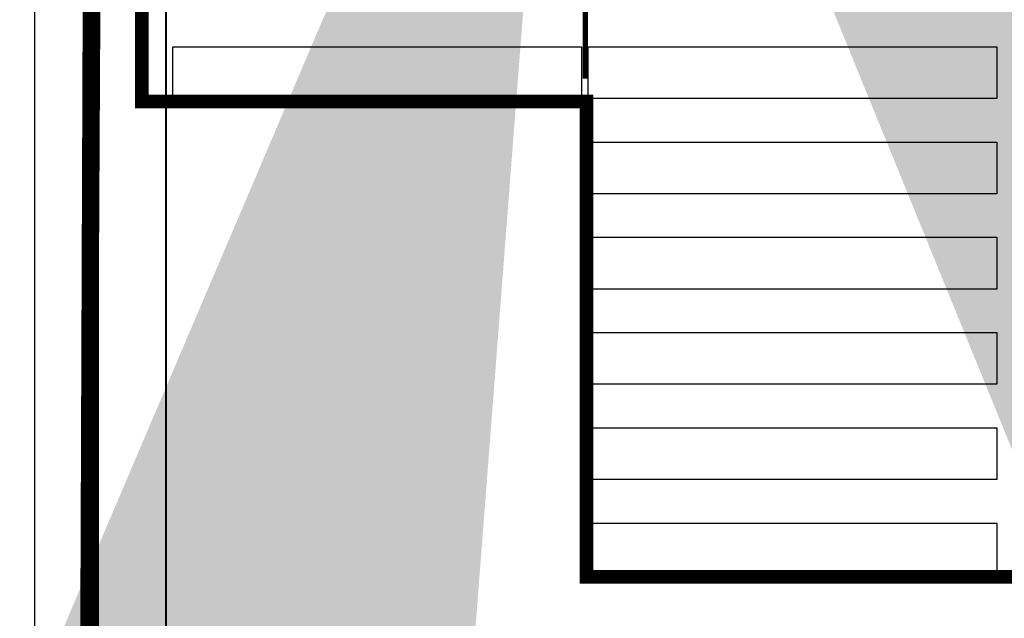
# Model space of a CAD drawing. Header units: inches. Extents: x 727810 to 1461440, y 2714588 to 5435005.
# Tile 196 of 233: x 729947 to 730019, y 2715837 to 2715881. Entities that reach past the tile are written whole.
import ezdxf

# ---------------------------------------------------------------- set-up
doc = ezdxf.new("R2010")
doc.units = ezdxf.units.IN
doc.header["$MEASUREMENT"] = 0
for name, color, linetype in [('DETAILS', 7, 'Continuous'), ('Emvee', 3, 'Continuous'), ('Inverter Room', 7, 'Continuous'), ('pl cable iength', 7, 'Continuous'), ('POLYLINE', 3, 'Continuous'), ('ROAD', 7, 'Continuous'), ('SMB Cable', 7, 'Continuous'), ('tranch', 7, 'Continuous')]:
    doc.layers.add(name, color=color, linetype=linetype)
doc.styles.add('ROMANS', font='ROMANS.shx', dxfattribs={"height": 10})
doc.dimstyles.new('ROMANS$7', dxfattribs={"dimscale": 100, "dimtxt": 2.5, "dimasz": 2, "dimexe": 20, "dimexo": 20, "dimgap": 0.5, "dimtad": 1, "dimdec": 0, "dimrnd": 5, "dimzin": 0, "dimdsep": 46, "dimtxsty": 'ROMANS', "dimcen": 0.09, "dimdle": 20, "dimclrd": 256, "dimclre": 256, "dimclrt": 3, "dimadec": 0, "dimazin": 0, "dimtfac": 20, "dimtdec": 0, "dimtix": 1, "dimtmove": 2, "dimatfit": 3, "dimfxl": 1, "dimtolj": 1, "dimtzin": 0, "dimarcsym": 0})

msp = doc.modelspace()

# ---------------------------------------------------------------- linework, layer by layer
at = {"layer": 'DETAILS', "color": 1, "lineweight": 40}
msp.add_line((729952.7748, 2716186.63014, -0.148), (729952.7748, 2715701.02092, -0.148), dxfattribs=at)
msp.add_line((729952.7748, 2716186.63014, -0.148), (729952.7748, 2715701.02092, -0.148), dxfattribs=at)
at = {"layer": 'Emvee'}
for points in [[(729958.28494, 2715878.97559), (729988.32494, 2715878.97559), (729988.32494, 2715875.17559), (729958.28494, 2715875.17559), (729958.28494, 2715878.97559)], [(729988.82494, 2715878.97559), (730018.86494, 2715878.97559), (730018.86494, 2715875.17559), (729988.82494, 2715875.17559), (729988.82494, 2715878.97559)], [(729988.82494, 2715871.97559), (730018.86494, 2715871.97559), (730018.86494, 2715868.17559), (729988.82494, 2715868.17559), (729988.82494, 2715871.97559)], [(729988.82494, 2715864.97559), (730018.86494, 2715864.97559), (730018.86494, 2715861.17559), (729988.82494, 2715861.17559), (729988.82494, 2715864.97559)], [(729988.82494, 2715857.97559), (730018.86494, 2715857.97559), (730018.86494, 2715854.17559), (729988.82494, 2715854.17559), (729988.82494, 2715857.97559)], [(729988.82494, 2715850.97559), (730018.86494, 2715850.97559), (730018.86494, 2715847.17559), (729988.82494, 2715847.17559), (729988.82494, 2715850.97559)], [(729988.82494, 2715843.97559), (730018.86494, 2715843.97559), (730018.86494, 2715840.17559), (729988.82494, 2715840.17559), (729988.82494, 2715843.97559)]]:
    msp.add_lwpolyline(points, dxfattribs=at)
at = {"layer": 'pl cable iength', "color": 3, "lineweight": 40, "const_width": 1}
for points, elevation in [([(729970.6322, 2716177.59527), (729953.30298, 2716177.59527), (729951.41055, 2715689.19709), (730001.34728, 2715674.47179), (730001.34728, 2715648.00183)], -0.148), ([(729936.80794, 2716080.51122), (729953.20512, 2716080.51122), (729951.41055, 2715689.19709), (730001.34728, 2715674.47179), (730001.34728, 2715648.00183)], 0.29098), ([(729965.93867, 2715924.95953), (729952.6946, 2715924.95953), (729951.41055, 2715689.19709), (730001.34728, 2715674.47179), (730001.34728, 2715648.00183)], -0.296)]:
    msp.add_lwpolyline(points, dxfattribs=dict(at, elevation=elevation))
at = {"layer": 'POLYLINE', "color": 0, "lineweight": 40}
msp.add_lwpolyline([(730442.80458, 2716088.0457), (730083.89503, 2716088.31715), (730083.69042, 2716070.16149), (730018.53272, 2716070.16149), (730018.51562, 2716082.81016), (729957.85311, 2716083.39526), (729957.74026, 2715787.13133), (729957.34995, 2715730.98165), (730025.33457, 2715730.98424), (730155.43941, 2715730.62144), (730155.43941, 2715737.87888), (730172.62508, 2715737.87888), (730172.92235, 2715772.34695), (730205.70977, 2715772.34695)], dxfattribs=at)
at = {"layer": 'ROAD'}
msp.add_line((729948.20379, 2716321.58101), (729948.08633, 2715702.8277), dxfattribs=at)
at = {"layer": 'SMB Cable', "color": 3, "const_width": 1}
msp.add_lwpolyline([(730084.17328, 2715742.02807), (730084.17328, 2715770.00592), (730051.63012, 2715770.00592), (730051.63012, 2715811.70746), (730020.55178, 2715811.70746), (730020.55178, 2715840.03076), (729988.69886, 2715840.03076), (729988.69886, 2715874.9534), (729956.01255, 2715874.9534), (729956.01255, 2715907.39985), (730021.03714, 2715907.39985), (730021.03714, 2715944.08328), (730021.34494, 2715942.48331), (730021.34494, 2715961.86788)], dxfattribs=at)
at = {"layer": 'tranch', "const_width": 0.4}
msp.add_lwpolyline([(729988.61819, 2715905.29793), (729988.61819, 2715876.64714)], dxfattribs=at)

# ---------------------------------------------------------------- leaders
at = {"layer": 'Inverter Room', "ltscale": 0.5}
for points in [[(729987.25058, 2715923.0474, -0.148), (729987.00986, 2715922.0644, -0.148), (729986.44326, 2715922.07205, -0.148)], [(729989.95051, 2715923.0474, -0.37562), (729990.45219, 2715922.22926, -0.37562), (729990.78234, 2715922.23463, -0.37562)]]:
    msp.add_leader(points, dimstyle='ROMANS$7', override={"dimtxt": 150, "dimgap": 0.5, "dimtad": 0, "dimtfill": 1, "dimarcsym": 1}, dxfattribs=at)

doc.saveas('drawing.dxf')
